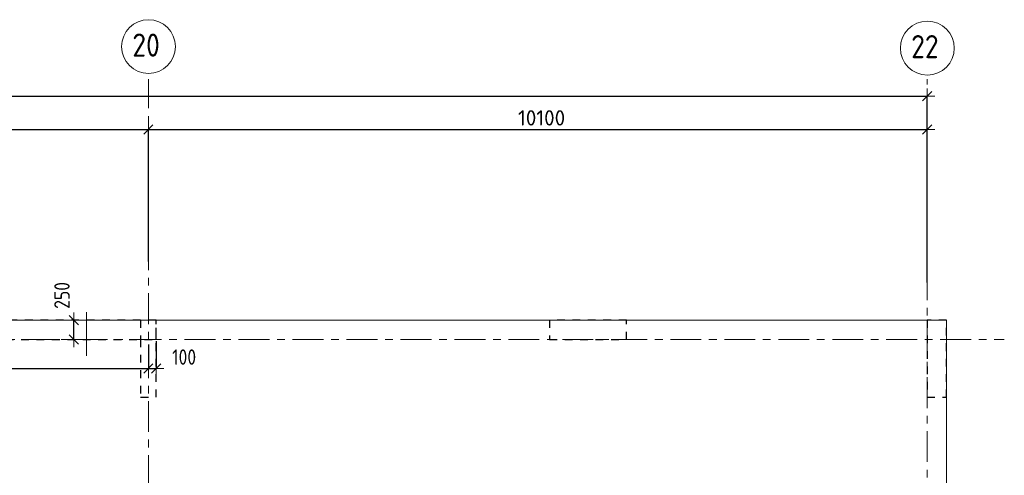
# Model space of a CAD drawing. Header units: metres. Extents: x -38 to 93, y -15 to 21.
# Tile 32 of 152: x 49.83 to 62.6, y 14.64 to 20.55. Entities that reach past the tile are written whole.
import ezdxf

# ---------------------------------------------------------------- set-up
doc = ezdxf.new("R2010")
doc.units = ezdxf.units.M
doc.header["$PDMODE"] = 65
for name, pattern in [('______11', [0.5, 0.4, -0.05, 0, -0.05]), ('______2', [0.135, 0.1, -0.035]), ('______3', [0.25, 0.2, -0.05]), ('______5', [1.1, 0.8, -0.1, 0.1, -0.1])]:
    doc.linetypes.add(name, pattern=pattern)
for name, color, linetype, lineweight in [('XR$1$Осевая линия (1)', 7, '______5', 13), ('XR$1$Размерная линия (1)', 7, 'Continuous', 13), ('XR$3$Балка (1)', 7, '______3', 13), ('XR$3$Перекрытие (1)', 7, 'Continuous', 35), ('XR$5$Размерная линия (1)', 7, 'Continuous', 13)]:
    doc.layers.add(name, color=color, linetype=linetype, lineweight=lineweight)
doc.layers.add('XR$7$Стена_ бетон несущ.', color=7, linetype='Continuous', lineweight=70, true_color=0xb4b496)
doc.styles.add('ISOCPEUR', font='txt')
doc.dimstyles.new('DIMSTYLE_3', dxfattribs={"dimtxt": 0.2, "dimasz": 0.2, "dimexe": 0, "dimexo": 0, "dimgap": 0.1, "dimtad": 2, "dimdec": 0, "dimlfac": 1000, "dimrnd": 5, "dimzin": 12, "dimdsep": 46, "dimtxsty": 'ISOCPEUR', "dimblk1": 'ALL_ML_STRICH', "dimblk2": 'ALL_ML_STRICH', "dimsah": 1, "dimcen": 0, "dimclrd": 7, "dimclre": 256, "dimclrt": 7, "dimadec": 0, "dimazin": 0, "dimtfac": 1, "dimtdec": 0, "dimtix": 1, "dimtmove": 2, "dimatfit": 3, "dimfxl": 0, "dimtzin": 0, "dimlwd": 0, "dimlwe": -3, "dimarcsym": 0})
doc.dimstyles.new('DIMSTYLE_33', dxfattribs={"dimtxt": 0.2, "dimasz": 0.2, "dimexe": 0, "dimexo": 0, "dimgap": 0.1, "dimtad": 2, "dimdec": 0, "dimlfac": 1000, "dimrnd": 5, "dimzin": 12, "dimdsep": 46, "dimtxsty": 'ISOCPEUR', "dimblk1": 'ALL_ML_STRICH', "dimblk2": 'ALL_ML_STRICH', "dimsah": 1, "dimcen": 0, "dimclrd": 7, "dimclre": 256, "dimclrt": 7, "dimadec": 0, "dimazin": 0, "dimtfac": 1, "dimtdec": 0, "dimtix": 1, "dimtmove": 2, "dimatfit": 3, "dimfxl": 0, "dimtvp": 1.2, "dimtzin": 0, "dimlwd": 0, "dimlwe": -3, "dimarcsym": 0})

# ---------------------------------------------------------------- blocks, each defined once
blk = doc.blocks.new('ALL_ML_STRICH')
at = {"color": 0, "linetype": 'ByBlock', "lineweight": -2}
for p, q in [((-1, 0), (0.5, 0)), ((-0.3, -0.3), (0.3, 0.3)), ((0, -0.5), (0, 0.5))]:
    blk.add_line(p, q, dxfattribs=at)
blk = doc.blocks.new('*D10')
at = {"layer": 'DEFPOINTS', "color": 7, "linetype": 'Continuous', "lineweight": 13, "transparency": 33554687}
for p in [(0.5, 19.557), (0.5, 19.377), (61.6, 17.12)]:
    blk.add_point(p, dxfattribs=at)
at = {"layer": 'XR$1$Размерная линия (1)', "color": 9, "linetype": 'Continuous', "lineweight": -2, "true_color": 0xc7c7c7, "transparency": 33554687}
for p, q in [((0.5, 19.357), (0.5, 19.557)), ((61.6, 17.14), (61.6, 19.557))]:
    blk.add_line(p, q, dxfattribs=at)
at = {"layer": 'XR$1$Размерная линия (1)', "color": 7, "linetype": 'Continuous', "lineweight": -2, "transparency": 33554687}
blk.add_line((0.5, 19.557), (61.6, 19.557), dxfattribs=at)
at = {"layer": 'XR$1$Размерная линия (1)', "color": 7, "linetype": 'Continuous', "lineweight": 13, "transparency": 33554687, "xscale": 0.2, "yscale": 0.2, "zscale": 0.2, "rotation": 180}
blk.add_blockref('ALL_ML_STRICH', (0.5, 19.557), dxfattribs=at)
at = {"layer": 'XR$1$Размерная линия (1)', "color": 7, "linetype": 'Continuous', "lineweight": 13, "transparency": 33554687, "xscale": 0.2, "yscale": 0.2, "zscale": 0.2}
blk.add_blockref('ALL_ML_STRICH', (61.6, 19.557), dxfattribs=at)
at = {"layer": 'XR$1$Размерная линия (1)', "color": 7, "linetype": 'Continuous', "lineweight": 13, "transparency": 33554687, "insert": (31.1, 19.707), "char_height": 0.2, "width": 1, "attachment_point": 5, "style": 'ISOCPEUR'}
blk.add_mtext('\\A1;{61100}', dxfattribs=at)
blk = doc.blocks.new('*D36')
at = {"layer": 'DEFPOINTS', "color": 7, "linetype": 'Continuous', "lineweight": 13, "transparency": 33554687}
for p in [(45.65, 19.126), (45.65, 19.05), (51.5, 17.39)]:
    blk.add_point(p, dxfattribs=at)
at = {"layer": 'XR$1$Размерная линия (1)', "color": 9, "linetype": 'Continuous', "lineweight": -2, "true_color": 0xc7c7c7, "transparency": 33554687}
for p, q in [((45.65, 19.07), (45.65, 19.126)), ((51.5, 17.41), (51.5, 19.126))]:
    blk.add_line(p, q, dxfattribs=at)
at = {"layer": 'XR$1$Размерная линия (1)', "color": 7, "linetype": 'Continuous', "lineweight": -2, "transparency": 33554687}
blk.add_line((45.65, 19.126), (51.5, 19.126), dxfattribs=at)
at = {"layer": 'XR$1$Размерная линия (1)', "color": 7, "linetype": 'Continuous', "lineweight": 13, "transparency": 33554687, "xscale": 0.2, "yscale": 0.2, "zscale": 0.2, "rotation": 180}
blk.add_blockref('ALL_ML_STRICH', (45.65, 19.126), dxfattribs=at)
at = {"layer": 'XR$1$Размерная линия (1)', "color": 7, "linetype": 'Continuous', "lineweight": 13, "transparency": 33554687, "xscale": 0.2, "yscale": 0.2, "zscale": 0.2}
blk.add_blockref('ALL_ML_STRICH', (51.5, 19.126), dxfattribs=at)
at = {"layer": 'XR$1$Размерная линия (1)', "color": 7, "linetype": 'Continuous', "lineweight": 13, "transparency": 33554687, "insert": (48.585, 19.276), "char_height": 0.2, "width": 0.8, "attachment_point": 5, "style": 'ISOCPEUR'}
blk.add_mtext('\\A1;{5850}', dxfattribs=at)
blk = doc.blocks.new('*D37')
at = {"layer": 'DEFPOINTS', "color": 7, "linetype": 'Continuous', "lineweight": 13, "transparency": 33554687}
for p in [(51.5, 19.126), (51.5, 17.39), (61.6, 17.491)]:
    blk.add_point(p, dxfattribs=at)
at = {"layer": 'XR$1$Размерная линия (1)', "color": 9, "linetype": 'Continuous', "lineweight": -2, "true_color": 0xc7c7c7, "transparency": 33554687}
for p, q in [((51.5, 17.41), (51.5, 19.126)), ((61.6, 17.511), (61.6, 19.126))]:
    blk.add_line(p, q, dxfattribs=at)
at = {"layer": 'XR$1$Размерная линия (1)', "color": 7, "linetype": 'Continuous', "lineweight": -2, "transparency": 33554687}
blk.add_line((51.5, 19.126), (61.6, 19.126), dxfattribs=at)
at = {"layer": 'XR$1$Размерная линия (1)', "color": 7, "linetype": 'Continuous', "lineweight": 13, "transparency": 33554687, "xscale": 0.2, "yscale": 0.2, "zscale": 0.2, "rotation": 180}
blk.add_blockref('ALL_ML_STRICH', (51.5, 19.126), dxfattribs=at)
at = {"layer": 'XR$1$Размерная линия (1)', "color": 7, "linetype": 'Continuous', "lineweight": 13, "transparency": 33554687, "xscale": 0.2, "yscale": 0.2, "zscale": 0.2}
blk.add_blockref('ALL_ML_STRICH', (61.6, 19.126), dxfattribs=at)
at = {"layer": 'XR$1$Размерная линия (1)', "color": 7, "linetype": 'Continuous', "lineweight": 13, "transparency": 33554687, "insert": (56.6, 19.276), "char_height": 0.2, "width": 1, "attachment_point": 5, "style": 'ISOCPEUR'}
blk.add_mtext('\\A1;{10100}', dxfattribs=at)
blk = doc.blocks.new('*D409')
at = {"layer": 'DEFPOINTS', "color": 7, "linetype": 'Continuous', "lineweight": 13, "transparency": 33554687}
for p in [(45.651, 16.4), (51.5, 16.356), (45.651, 16.022)]:
    blk.add_point(p, dxfattribs=at)
at = {"layer": 'XR$5$Размерная линия (1)', "color": 9, "linetype": 'Continuous', "lineweight": -2, "true_color": 0xc7c7c7, "transparency": 33554687}
for p, q in [((45.651, 16.38), (45.651, 16.022)), ((51.5, 16.336), (51.5, 16.022))]:
    blk.add_line(p, q, dxfattribs=at)
at = {"layer": 'XR$5$Размерная линия (1)', "color": 7, "linetype": 'Continuous', "lineweight": -2, "transparency": 33554687}
blk.add_line((45.651, 16.022), (51.5, 16.022), dxfattribs=at)
at = {"layer": 'XR$5$Размерная линия (1)', "color": 7, "linetype": 'Continuous', "lineweight": 13, "transparency": 33554687, "xscale": 0.2, "yscale": 0.2, "zscale": 0.2, "rotation": 180}
blk.add_blockref('ALL_ML_STRICH', (45.651, 16.022), dxfattribs=at)
at = {"layer": 'XR$5$Размерная линия (1)', "color": 7, "linetype": 'Continuous', "lineweight": 13, "transparency": 33554687, "xscale": 0.2, "yscale": 0.2, "zscale": 0.2}
blk.add_blockref('ALL_ML_STRICH', (51.5, 16.022), dxfattribs=at)
at = {"layer": 'XR$5$Размерная линия (1)', "color": 7, "linetype": 'Continuous', "lineweight": 13, "transparency": 33554687, "insert": (48.584, 16.172), "char_height": 0.2, "width": 0.66667, "attachment_point": 5, "style": 'ISOCPEUR'}
blk.add_mtext('\\W0.83;\\A1;{5850}', dxfattribs=at)
blk = doc.blocks.new('*D410')
at = {"layer": 'DEFPOINTS', "color": 7, "linetype": 'Continuous', "lineweight": 13, "transparency": 33554687}
for p in [(51.5, 16.356), (51.6, 16.4), (51.5, 16.022)]:
    blk.add_point(p, dxfattribs=at)
at = {"layer": 'XR$5$Размерная линия (1)', "color": 9, "linetype": 'Continuous', "lineweight": -2, "true_color": 0xc7c7c7, "transparency": 33554687}
for p, q in [((51.6, 16.38), (51.6, 16.022)), ((51.5, 16.336), (51.5, 16.022))]:
    blk.add_line(p, q, dxfattribs=at)
at = {"layer": 'XR$5$Размерная линия (1)', "color": 7, "linetype": 'Continuous', "lineweight": -2, "transparency": 33554687}
blk.add_line((51.5, 16.022), (51.6, 16.022), dxfattribs=at)
at = {"layer": 'XR$5$Размерная линия (1)', "color": 7, "linetype": 'Continuous', "lineweight": 13, "transparency": 33554687, "xscale": 0.2, "yscale": 0.2, "zscale": 0.2, "rotation": 180}
blk.add_blockref('ALL_ML_STRICH', (51.5, 16.022), dxfattribs=at)
at = {"layer": 'XR$5$Размерная линия (1)', "color": 7, "linetype": 'Continuous', "lineweight": 13, "transparency": 33554687, "xscale": 0.2, "yscale": 0.2, "zscale": 0.2}
blk.add_blockref('ALL_ML_STRICH', (51.6, 16.022), dxfattribs=at)
at = {"layer": 'XR$5$Размерная линия (1)', "color": 7, "linetype": 'Continuous', "lineweight": 13, "transparency": 33554687, "insert": (51.964, 16.172), "char_height": 0.2, "width": 0.5, "attachment_point": 5, "style": 'ISOCPEUR'}
blk.add_mtext('\\W0.83;\\A1;{100}', dxfattribs=at)
blk = doc.blocks.new('*D415')
at = {"layer": 'DEFPOINTS', "color": 7, "linetype": 'Continuous', "lineweight": 13, "transparency": 33554687}
for p in [(50.565, 16.65), (50.532, 16.4), (50.548, 16.4)]:
    blk.add_point(p, dxfattribs=at)
at = {"layer": 'XR$5$Размерная линия (1)', "color": 9, "linetype": 'Continuous', "lineweight": -2, "true_color": 0xc7c7c7, "transparency": 33554687}
for p, q in [((50.545, 16.65), (50.532, 16.65)), ((50.532, 16.4), (50.532, 16.4))]:
    blk.add_line(p, q, dxfattribs=at)
at = {"layer": 'XR$5$Размерная линия (1)', "color": 7, "linetype": 'Continuous', "lineweight": -2, "transparency": 33554687}
blk.add_line((50.532, 16.4), (50.532, 16.65), dxfattribs=at)
at = {"layer": 'XR$5$Размерная линия (1)', "color": 7, "linetype": 'Continuous', "lineweight": 13, "transparency": 33554687, "xscale": 0.2, "yscale": 0.2, "zscale": 0.2}
for p, rotation in [((50.532, 16.65), 90), ((50.532, 16.4), 270)]:
    blk.add_blockref('ALL_ML_STRICH', p, dxfattribs=dict(at, rotation=rotation))
at = {"layer": 'XR$5$Размерная линия (1)', "color": 7, "linetype": 'Continuous', "lineweight": 13, "transparency": 33554687, "insert": (50.38, 16.972), "char_height": 0.2, "width": 0.5, "attachment_point": 5, "rotation": 90, "style": 'ISOCPEUR'}
blk.add_mtext('\\W0.83;\\A1;{250}', dxfattribs=at)

msp = doc.modelspace()

# ---------------------------------------------------------------- linework, layer by layer
at = {"color": 52, "linetype": 'Continuous', "lineweight": 13, "transparency": 33554687}
msp.add_line((50.6969, 16.7563), (50.6969, 16.1863), dxfattribs=at)
msp.add_line((50.6969, 16.7563), (50.6969, 16.1863), dxfattribs=at)
at = {"layer": 'XR$1$Осевая линия (1)', "color": 253, "linetype": '______11', "lineweight": 13, "true_color": 0xa0a0a0, "transparency": 33554687}
for p, q in [((51.5, 6.8), (51.5, 19.78)), ((61.6, -3.39), (61.6, 19.78)), ((-2.63, 16.4), (62.6, 16.4))]:
    msp.add_line(p, q, dxfattribs=at)
at = {"layer": 'XR$1$Осевая линия (1)', "color": 7, "linetype": 'Continuous', "lineweight": 13, "transparency": 33554687}
for centre in [(51.5018, 20.2012), (61.6018, 20.1812)]:
    msp.add_circle(centre, 0.3493, dxfattribs=at)
at = {"layer": 'XR$3$Балка (1)', "color": 7, "linetype": '______2', "lineweight": 25, "transparency": 33554687}
for p, q in [((51.6, 16.65), (45.65, 16.65)), ((51.6, 16.4), (51.6, 16.65)), ((45.65, 16.4), (51.6, 16.4))]:
    msp.add_line(p, q, dxfattribs=at)
at = {"layer": 'XR$3$Перекрытие (1)', "color": 7, "linetype": 'Continuous', "lineweight": 13, "transparency": 33554687}
for p, q in [((51.6, 16.65), (45.6505, 16.65)), ((61.85, 16.65), (51.6, 16.65)), ((61.85, -0.25), (61.85, 16.65))]:
    msp.add_line(p, q, dxfattribs=at)
at = {"layer": 'XR$7$Стена_ бетон несущ.', "color": 253, "linetype": '______2', "lineweight": -3, "true_color": 0xa0a0a0, "transparency": 33554687}
for p, q in [((51.4, 16.65), (51.4, 16.4)), ((51.6, 16.65), (51.4, 16.65)), ((51.6, 15.65), (51.6, 16.65)), ((51.4, 16.4), (51.4, 15.65)), ((51.4, 15.65), (51.6, 15.65))]:
    msp.add_line(p, q, dxfattribs=at)
for points in [[(57.7, 16.65), (56.7, 16.65), (56.7, 16.4), (57.7, 16.4), (57.7, 16.65)], [(61.85, 16.65), (61.6, 16.65), (61.6, 15.65), (61.85, 15.65), (61.85, 16.65)]]:
    msp.add_lwpolyline(points, close=True, dxfattribs=at)

# ---------------------------------------------------------------- texts
at = {"layer": 'XR$1$Осевая линия (1)', "color": 7, "linetype": 'Continuous', "lineweight": 13, "transparency": 33554687, "char_height": 0.3, "width": 0.550812, "attachment_point": 7, "style": 'ISOCPEUR'}
for s, insert in [('\\W0.87;20', (51.2918, 20.0707)), ('\\W0.87;22', (61.3918, 20.0507))]:
    msp.add_mtext(s, dxfattribs=dict(at, insert=insert))

# ---------------------------------------------------------------- dimensions: what is measured, and where the dimension line sits
at = {"layer": 'XR$1$Размерная линия (1)', "color": 7, "linetype": 'Continuous', "lineweight": 13, "transparency": 33554687}
for base, p1, p2, picture, middle in [((61.6, 19.5574), (0.5, 19.3568), (61.6, 17.1397), '*D10', (31.1, 19.7074)), ((51.5, 19.1261), (45.65, 19.0702), (51.5, 17.4096), '*D36', (48.585, 19.2761)), ((61.6, 19.1261), (51.5, 17.4096), (61.6, 17.5112), '*D37', (56.6, 19.2761))]:
    dim = msp.add_linear_dim(base=base, p1=p1, p2=p2, dimstyle='DIMSTYLE_3', override={"dimpost": '<>', "dimclrd": 7, "dimclre": 9, "dimclrt": 7, "dimlwd": 0, "dimlwe": 65533}, dxfattribs=at)
    dim.commit()
    dim.dimension.update_dxf_attribs({"geometry": picture, "text_midpoint": middle, "dimtype": 160})
at = {"layer": 'XR$5$Размерная линия (1)', "color": 7, "linetype": 'Continuous', "lineweight": 13, "transparency": 33554687}
dim = msp.add_linear_dim(base=(50.5322, 16.65), p1=(50.5322, 16.4), p2=(50.5447, 16.65), angle=90, dimstyle='DIMSTYLE_33', override={"dimpost": '<>', "dimclrd": 7, "dimclre": 9, "dimclrt": 7, "dimlwd": 0, "dimlwe": 65533}, dxfattribs=at)
dim.commit()
dim.dimension.update_dxf_attribs({"geometry": '*D415', "text_midpoint": (50.3799, 16.9716), "dimtype": 160})
for base, p1, p2, dimstyle, picture, middle in [((51.5, 16.02161), (45.65054, 16.38004), (51.5, 16.33559), 'DIMSTYLE_3', '*D409', (48.5836, 16.17161)), ((51.6, 16.0216), (51.5, 16.3356), (51.6, 16.38), 'DIMSTYLE_33', '*D410', (51.9643, 16.1718))]:
    dim = msp.add_linear_dim(base=base, p1=p1, p2=p2, dimstyle=dimstyle, override={"dimpost": '<>', "dimclrd": 7, "dimclre": 9, "dimclrt": 7, "dimlwd": 0, "dimlwe": 65533}, dxfattribs=at)
    dim.commit()
    dim.dimension.update_dxf_attribs({"geometry": picture, "text_midpoint": middle, "dimtype": 160})

doc.saveas('drawing.dxf')
